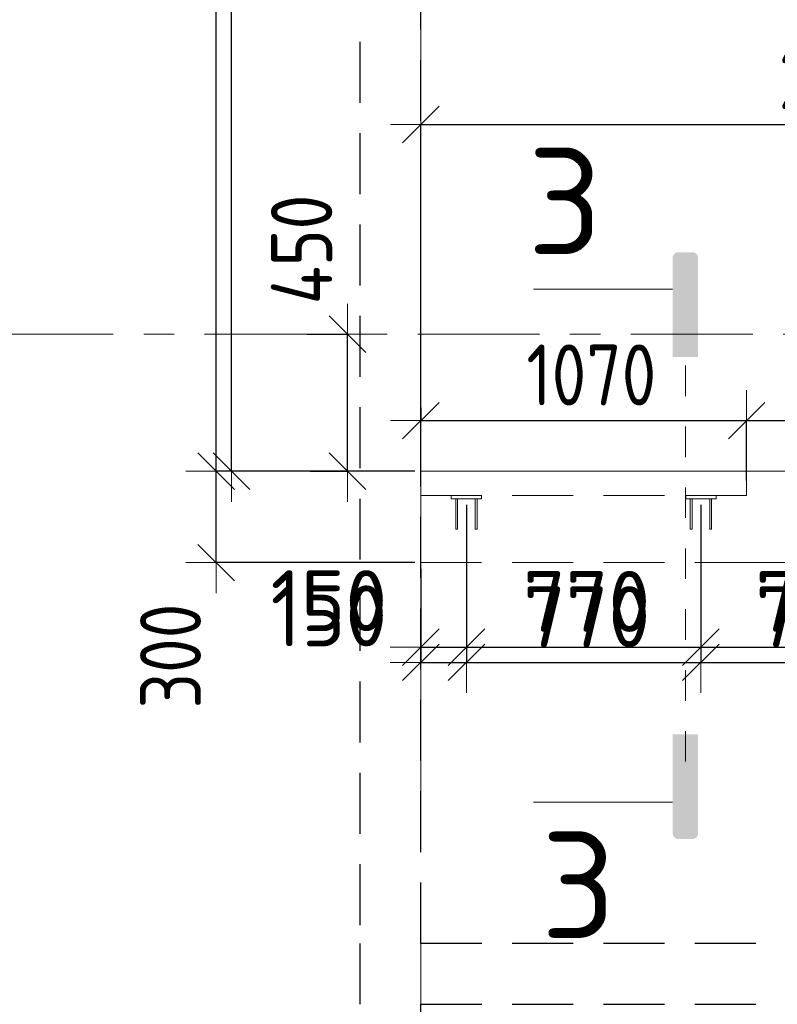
# Model space of a CAD drawing. Header units: metres. Extents: x -38 to 89, y -15 to 21.
# Tile 28 of 129: x 17.76 to 20.25, y 10.6 to 13.83. Entities that reach past the tile are written whole.
import ezdxf

# ---------------------------------------------------------------- set-up
doc = ezdxf.new("R2010")
doc.units = ezdxf.units.M
doc.header["$PDMODE"] = 65
for name, pattern in [('______11', [0.5, 0.4, -0.05, 0, -0.05]), ('______2', [0.27, 0.2, -0.07]), ('______3', [0.5, 0.4, -0.1]), ('______5', [1.1, 0.8, -0.1, 0.1, -0.1]), ('______9', [0.1, 0, -0.1])]:
    doc.linetypes.add(name, pattern=pattern)
for name, color, linetype, lineweight in [('XR$2$Осевая линия (1)', 7, '______5', 13), ('XR$3$Балка (1)', 7, '______3', 13), ('XR$3$Перекрытие (1)', 7, 'Continuous', 35), ('XR$4$Перекрытие_ Сборный элемент', 7, 'Continuous', 35), ('XR$4$Размерная линия (1)', 7, 'Continuous', 13), ('XR$5$Перекрытие_ Сборный элемент', 7, 'Continuous', 35), ('XR$5$Размерная линия (1)', 7, 'Continuous', 13)]:
    doc.layers.add(name, color=color, linetype=linetype, lineweight=lineweight)
doc.layers.add('XR$7$Стена_ бетон несущ.', color=7, linetype='Continuous', lineweight=70, true_color=0xb4b496)
doc.styles.add('ISOCPEUR', font='txt')
doc.dimstyles.new('DIMSTYLE_3', dxfattribs={"dimtxt": 0.2, "dimasz": 0.2, "dimexe": 0, "dimexo": 0, "dimgap": 0.1, "dimtad": 2, "dimdec": 0, "dimlfac": 1000, "dimrnd": 5, "dimzin": 12, "dimdsep": 46, "dimtxsty": 'ISOCPEUR', "dimblk1": 'ALL_ML_STRICH', "dimblk2": 'ALL_ML_STRICH', "dimsah": 1, "dimcen": 0, "dimclrd": 7, "dimclre": 256, "dimclrt": 7, "dimadec": 0, "dimazin": 0, "dimtfac": 1, "dimtdec": 0, "dimtix": 1, "dimtmove": 2, "dimatfit": 3, "dimfxl": 0, "dimtzin": 0, "dimlwd": 0, "dimlwe": -3, "dimarcsym": 0})
doc.dimstyles.new('DIMSTYLE_6', dxfattribs={"dimtxt": 0.2, "dimasz": 0.2, "dimexe": 0, "dimexo": 0, "dimgap": 0.1, "dimtad": 2, "dimdec": 0, "dimlfac": 1000, "dimrnd": 5, "dimzin": 12, "dimdsep": 46, "dimtxsty": 'ISOCPEUR', "dimblk1": 'ALL_ML_STRICH', "dimblk2": 'ALL_ML_STRICH', "dimsah": 1, "dimcen": 0, "dimclrd": 7, "dimclre": 256, "dimclrt": 7, "dimadec": 0, "dimazin": 0, "dimtfac": 1, "dimtdec": 0, "dimtix": 1, "dimtmove": 2, "dimatfit": 3, "dimfxl": 0, "dimtvp": 1.2, "dimtzin": 0, "dimlwd": 0, "dimlwe": -3, "dimarcsym": 0})

# ---------------------------------------------------------------- blocks, each defined once
blk = doc.blocks.new('ALL_ML_STRICH')
at = {"color": 0, "linetype": 'ByBlock', "lineweight": -2}
for p, q in [((0, -0.5), (0, 0.5)), ((-0.3, -0.3), (0.3, 0.3)), ((-1, 0), (0.5, 0))]:
    blk.add_line(p, q, dxfattribs=at)
blk = doc.blocks.new('*D246')
at = {"layer": 'DEFPOINTS', "color": 7, "linetype": 'Continuous', "lineweight": 13, "transparency": 33554687}
for p in [(19.08, 13.4888), (19.08, 12.452), (21.88, 12.3)]:
    blk.add_point(p, dxfattribs=at)
at = {"layer": 'XR$4$Размерная линия (1)', "color": 9, "linetype": 'Continuous', "lineweight": -2, "true_color": 0xc7c7c7, "transparency": 33554687}
for p, q in [((19.08, 12.472), (19.08, 13.4888)), ((21.88, 12.32), (21.88, 13.4888))]:
    blk.add_line(p, q, dxfattribs=at)
at = {"layer": 'XR$4$Размерная линия (1)', "color": 7, "linetype": 'Continuous', "lineweight": -2, "transparency": 33554687}
blk.add_line((19.08, 13.4888), (21.88, 13.4888), dxfattribs=at)
at = {"layer": 'XR$4$Размерная линия (1)', "color": 7, "linetype": 'Continuous', "lineweight": 13, "transparency": 33554687, "xscale": 0.2, "yscale": 0.2, "zscale": 0.2, "rotation": 180}
blk.add_blockref('ALL_ML_STRICH', (19.08, 13.4888), dxfattribs=at)
at = {"layer": 'XR$4$Размерная линия (1)', "color": 7, "linetype": 'Continuous', "lineweight": 13, "transparency": 33554687, "xscale": 0.2, "yscale": 0.2, "zscale": 0.2}
blk.add_blockref('ALL_ML_STRICH', (21.88, 13.4888), dxfattribs=at)
at = {"layer": 'XR$4$Размерная линия (1)', "color": 7, "linetype": 'Continuous', "lineweight": 13, "transparency": 33554687, "insert": (20.4883, 13.6388), "char_height": 0.2, "width": 0.666667, "attachment_point": 5, "style": 'ISOCPEUR'}
blk.add_mtext('\\W0.83;\\A1;{2800}', dxfattribs=at)
blk = doc.blocks.new('*D250')
at = {"layer": 'DEFPOINTS', "color": 7, "linetype": 'Continuous', "lineweight": 13, "transparency": 33554687}
for p in [(19.08, 12.5784), (19.08, 12.5163), (20.15, 12.3)]:
    blk.add_point(p, dxfattribs=at)
at = {"layer": 'XR$4$Размерная линия (1)', "color": 9, "linetype": 'Continuous', "lineweight": -2, "true_color": 0xc7c7c7, "transparency": 33554687}
for p, q in [((19.08, 12.5584), (19.08, 12.5163)), ((20.15, 12.32), (20.15, 12.5163))]:
    blk.add_line(p, q, dxfattribs=at)
at = {"layer": 'XR$4$Размерная линия (1)', "color": 7, "linetype": 'Continuous', "lineweight": -2, "transparency": 33554687}
blk.add_line((19.08, 12.5163), (20.15, 12.5163), dxfattribs=at)
at = {"layer": 'XR$4$Размерная линия (1)', "color": 7, "linetype": 'Continuous', "lineweight": 13, "transparency": 33554687, "xscale": 0.2, "yscale": 0.2, "zscale": 0.2, "rotation": 180}
blk.add_blockref('ALL_ML_STRICH', (19.08, 12.5163), dxfattribs=at)
at = {"layer": 'XR$4$Размерная линия (1)', "color": 7, "linetype": 'Continuous', "lineweight": 13, "transparency": 33554687, "xscale": 0.2, "yscale": 0.2, "zscale": 0.2}
blk.add_blockref('ALL_ML_STRICH', (20.15, 12.5163), dxfattribs=at)
at = {"layer": 'XR$4$Размерная линия (1)', "color": 7, "linetype": 'Continuous', "lineweight": 13, "transparency": 33554687, "insert": (19.64, 12.6663), "char_height": 0.2, "width": 0.666667, "attachment_point": 5, "style": 'ISOCPEUR'}
blk.add_mtext('\\W0.83;\\A1;{1070}', dxfattribs=at)
blk = doc.blocks.new('*D251')
at = {"layer": 'DEFPOINTS', "color": 7, "linetype": 'Continuous', "lineweight": 13, "transparency": 33554687}
for p in [(20.15, 12.5163), (20.15, 12.3), (21.68, 12.3)]:
    blk.add_point(p, dxfattribs=at)
at = {"layer": 'XR$4$Размерная линия (1)', "color": 9, "linetype": 'Continuous', "lineweight": -2, "true_color": 0xc7c7c7, "transparency": 33554687}
for p, q in [((20.15, 12.32), (20.15, 12.5163)), ((21.68, 12.32), (21.68, 12.5163))]:
    blk.add_line(p, q, dxfattribs=at)
at = {"layer": 'XR$4$Размерная линия (1)', "color": 7, "linetype": 'Continuous', "lineweight": -2, "transparency": 33554687}
blk.add_line((20.15, 12.5163), (21.68, 12.5163), dxfattribs=at)
at = {"layer": 'XR$4$Размерная линия (1)', "color": 7, "linetype": 'Continuous', "lineweight": 13, "transparency": 33554687, "xscale": 0.2, "yscale": 0.2, "zscale": 0.2, "rotation": 180}
blk.add_blockref('ALL_ML_STRICH', (20.15, 12.5163), dxfattribs=at)
at = {"layer": 'XR$4$Размерная линия (1)', "color": 7, "linetype": 'Continuous', "lineweight": 13, "transparency": 33554687, "xscale": 0.2, "yscale": 0.2, "zscale": 0.2}
blk.add_blockref('ALL_ML_STRICH', (21.68, 12.5163), dxfattribs=at)
at = {"layer": 'XR$4$Размерная линия (1)', "color": 7, "linetype": 'Continuous', "lineweight": 13, "transparency": 33554687, "insert": (20.94, 12.6663), "char_height": 0.2, "width": 0.666667, "attachment_point": 5, "style": 'ISOCPEUR'}
blk.add_mtext('\\W0.83;\\A1;{1530}', dxfattribs=at)
blk = doc.blocks.new('СЛОЖНЫЙ_ОБЪЕКТ_1')
at = {"layer": 'XR$4$Перекрытие_ Сборный элемент', "color": 7, "linetype": 'Continuous', "lineweight": 13, "transparency": 33554687}
for points in [[(19.1799, 12.26), (19.2799, 12.26), (19.2799, 12.27), (19.1799, 12.27), (19.1799, 12.26)], [(19.1949, 12.26), (19.2009, 12.26), (19.2009, 12.16), (19.1949, 12.16), (19.1949, 12.26)], [(19.2649, 12.26), (19.2589, 12.26), (19.2589, 12.16), (19.2649, 12.16), (19.2649, 12.26)]]:
    blk.add_lwpolyline(points, close=True, dxfattribs=at)
blk = doc.blocks.new('СЛОЖНЫЙ_ОБЪЕКТ_2')
at = {"layer": 'XR$4$Перекрытие_ Сборный элемент', "color": 7, "linetype": 'Continuous', "lineweight": 13, "transparency": 33554687}
for points in [[(19.9499, 12.26), (20.0499, 12.26), (20.0499, 12.27), (19.9499, 12.27), (19.9499, 12.26)], [(19.9649, 12.26), (19.9709, 12.26), (19.9709, 12.16), (19.9649, 12.16), (19.9649, 12.26)], [(20.0349, 12.26), (20.0289, 12.26), (20.0289, 12.16), (20.0349, 12.16), (20.0349, 12.26)]]:
    blk.add_lwpolyline(points, close=True, dxfattribs=at)
blk = doc.blocks.new('*D352')
at = {"layer": 'DEFPOINTS', "color": 7, "linetype": 'Continuous', "lineweight": 13, "transparency": 33554687}
for p in [(18.8806, 16.65), (18.4581, 12.35), (19.0799, 12.35)]:
    blk.add_point(p, dxfattribs=at)
at = {"layer": 'XR$4$Размерная линия (1)', "color": 9, "linetype": 'Continuous', "lineweight": -2, "true_color": 0xc7c7c7, "transparency": 33554687}
for p, q in [((18.8606, 16.65), (18.4581, 16.65)), ((19.0599, 12.35), (18.4581, 12.35))]:
    blk.add_line(p, q, dxfattribs=at)
at = {"layer": 'XR$4$Размерная линия (1)', "color": 7, "linetype": 'Continuous', "lineweight": -2, "transparency": 33554687}
blk.add_line((18.4581, 12.35), (18.4581, 16.65), dxfattribs=at)
at = {"layer": 'XR$4$Размерная линия (1)', "color": 7, "linetype": 'Continuous', "lineweight": 13, "transparency": 33554687, "xscale": 0.2, "yscale": 0.2, "zscale": 0.2}
for p, rotation in [((18.4581, 16.65), 90), ((18.4581, 12.35), 270)]:
    blk.add_blockref('ALL_ML_STRICH', p, dxfattribs=dict(at, rotation=rotation))
at = {"layer": 'XR$4$Размерная линия (1)', "color": 7, "linetype": 'Continuous', "lineweight": 13, "transparency": 33554687, "insert": (18.3081, 14.5), "char_height": 0.2, "width": 0.666667, "attachment_point": 5, "rotation": 90, "style": 'ISOCPEUR'}
blk.add_mtext('\\W0.83;\\A1;{4300}', dxfattribs=at)
blk = doc.blocks.new('*D353')
at = {"layer": 'DEFPOINTS', "color": 7, "linetype": 'Continuous', "lineweight": 13, "transparency": 33554687}
for p in [(18.6868, 12.8), (18.8394, 12.35), (19.08, 12.35)]:
    blk.add_point(p, dxfattribs=at)
at = {"layer": 'XR$4$Размерная линия (1)', "color": 9, "linetype": 'Continuous', "lineweight": -2, "true_color": 0xc7c7c7, "transparency": 33554687}
for p, q in [((18.7068, 12.8), (18.8394, 12.8)), ((19.06, 12.35), (18.8394, 12.35))]:
    blk.add_line(p, q, dxfattribs=at)
at = {"layer": 'XR$4$Размерная линия (1)', "color": 7, "linetype": 'Continuous', "lineweight": -2, "transparency": 33554687}
blk.add_line((18.8394, 12.35), (18.8394, 12.8), dxfattribs=at)
at = {"layer": 'XR$4$Размерная линия (1)', "color": 7, "linetype": 'Continuous', "lineweight": 13, "transparency": 33554687, "xscale": 0.2, "yscale": 0.2, "zscale": 0.2}
for p, rotation in [((18.8394, 12.8), 90), ((18.8394, 12.35), 270)]:
    blk.add_blockref('ALL_ML_STRICH', p, dxfattribs=dict(at, rotation=rotation))
at = {"layer": 'XR$4$Размерная линия (1)', "color": 7, "linetype": 'Continuous', "lineweight": 13, "transparency": 33554687, "insert": (18.6893, 13.0778), "char_height": 0.2, "width": 0.5, "attachment_point": 5, "rotation": 90, "style": 'ISOCPEUR'}
blk.add_mtext('\\W0.83;\\A1;{450}', dxfattribs=at)
blk = doc.blocks.new('*D357')
at = {"layer": 'DEFPOINTS', "color": 7, "linetype": 'Continuous', "lineweight": 13, "transparency": 33554687}
for p in [(19.2299, 12.26), (19.0799, 12.05), (19.0799, 11.7727)]:
    blk.add_point(p, dxfattribs=at)
at = {"layer": 'XR$4$Размерная линия (1)', "color": 9, "linetype": 'Continuous', "lineweight": -2, "true_color": 0xc7c7c7, "transparency": 33554687}
for p, q in [((19.2299, 12.24), (19.2299, 11.7727)), ((19.0799, 12.03), (19.0799, 11.7727))]:
    blk.add_line(p, q, dxfattribs=at)
at = {"layer": 'XR$4$Размерная линия (1)', "color": 7, "linetype": 'Continuous', "lineweight": -2, "transparency": 33554687}
blk.add_line((19.0799, 11.7727), (19.2299, 11.7727), dxfattribs=at)
at = {"layer": 'XR$4$Размерная линия (1)', "color": 7, "linetype": 'Continuous', "lineweight": 13, "transparency": 33554687, "xscale": 0.2, "yscale": 0.2, "zscale": 0.2, "rotation": 180}
blk.add_blockref('ALL_ML_STRICH', (19.0799, 11.7727), dxfattribs=at)
at = {"layer": 'XR$4$Размерная линия (1)', "color": 7, "linetype": 'Continuous', "lineweight": 13, "transparency": 33554687, "xscale": 0.2, "yscale": 0.2, "zscale": 0.2}
blk.add_blockref('ALL_ML_STRICH', (19.2299, 11.7727), dxfattribs=at)
at = {"layer": 'XR$4$Размерная линия (1)', "color": 7, "linetype": 'Continuous', "lineweight": 13, "transparency": 33554687, "insert": (18.7783, 11.9253), "char_height": 0.2, "width": 0.6, "attachment_point": 5, "style": 'ISOCPEUR'}
blk.add_mtext('\\A1;{150}', dxfattribs=at)
blk = doc.blocks.new('*D358')
at = {"layer": 'DEFPOINTS', "color": 7, "linetype": 'Continuous', "lineweight": 13, "transparency": 33554687}
for p in [(19.2299, 12.26), (19.9999, 12.26), (19.2299, 11.7727)]:
    blk.add_point(p, dxfattribs=at)
at = {"layer": 'XR$4$Размерная линия (1)', "color": 9, "linetype": 'Continuous', "lineweight": -2, "true_color": 0xc7c7c7, "transparency": 33554687}
for p, q in [((19.2299, 12.24), (19.2299, 11.7727)), ((19.9999, 12.24), (19.9999, 11.7727))]:
    blk.add_line(p, q, dxfattribs=at)
at = {"layer": 'XR$4$Размерная линия (1)', "color": 7, "linetype": 'Continuous', "lineweight": -2, "transparency": 33554687}
blk.add_line((19.2299, 11.7727), (19.9999, 11.7727), dxfattribs=at)
at = {"layer": 'XR$4$Размерная линия (1)', "color": 7, "linetype": 'Continuous', "lineweight": 13, "transparency": 33554687, "xscale": 0.2, "yscale": 0.2, "zscale": 0.2, "rotation": 180}
blk.add_blockref('ALL_ML_STRICH', (19.2299, 11.7727), dxfattribs=at)
at = {"layer": 'XR$4$Размерная линия (1)', "color": 7, "linetype": 'Continuous', "lineweight": 13, "transparency": 33554687, "xscale": 0.2, "yscale": 0.2, "zscale": 0.2}
blk.add_blockref('ALL_ML_STRICH', (19.9999, 11.7727), dxfattribs=at)
at = {"layer": 'XR$4$Размерная линия (1)', "color": 7, "linetype": 'Continuous', "lineweight": 13, "transparency": 33554687, "insert": (19.6249, 11.9227), "char_height": 0.2, "width": 0.6, "attachment_point": 5, "style": 'ISOCPEUR'}
blk.add_mtext('\\A1;{770}', dxfattribs=at)
blk = doc.blocks.new('*D359')
at = {"layer": 'DEFPOINTS', "color": 7, "linetype": 'Continuous', "lineweight": 13, "transparency": 33554687}
for p in [(19.9999, 12.26), (20.7599, 12.19), (19.9999, 11.7727)]:
    blk.add_point(p, dxfattribs=at)
at = {"layer": 'XR$4$Размерная линия (1)', "color": 9, "linetype": 'Continuous', "lineweight": -2, "true_color": 0xc7c7c7, "transparency": 33554687}
for p, q in [((19.9999, 12.24), (19.9999, 11.7727)), ((20.7599, 12.17), (20.7599, 11.7727))]:
    blk.add_line(p, q, dxfattribs=at)
at = {"layer": 'XR$4$Размерная линия (1)', "color": 7, "linetype": 'Continuous', "lineweight": -2, "transparency": 33554687}
blk.add_line((19.9999, 11.7727), (20.7599, 11.7727), dxfattribs=at)
at = {"layer": 'XR$4$Размерная линия (1)', "color": 7, "linetype": 'Continuous', "lineweight": 13, "transparency": 33554687, "xscale": 0.2, "yscale": 0.2, "zscale": 0.2, "rotation": 180}
blk.add_blockref('ALL_ML_STRICH', (19.9999, 11.7727), dxfattribs=at)
at = {"layer": 'XR$4$Размерная линия (1)', "color": 7, "linetype": 'Continuous', "lineweight": 13, "transparency": 33554687, "xscale": 0.2, "yscale": 0.2, "zscale": 0.2}
blk.add_blockref('ALL_ML_STRICH', (20.7599, 11.7727), dxfattribs=at)
at = {"layer": 'XR$4$Размерная линия (1)', "color": 7, "linetype": 'Continuous', "lineweight": 13, "transparency": 33554687, "insert": (20.3899, 11.9227), "char_height": 0.2, "width": 0.6, "attachment_point": 5, "style": 'ISOCPEUR'}
blk.add_mtext('\\A1;{760}', dxfattribs=at)
blk = doc.blocks.new('*D571')
at = {"layer": 'DEFPOINTS', "color": 7, "linetype": 'Continuous', "lineweight": 13, "transparency": 33554687}
for p in [(19.08, 13.4888), (19.08, 12.452), (21.88, 12.3)]:
    blk.add_point(p, dxfattribs=at)
at = {"layer": 'XR$5$Размерная линия (1)', "color": 9, "linetype": 'Continuous', "lineweight": -2, "true_color": 0xc7c7c7, "transparency": 33554687}
for p, q in [((19.08, 12.472), (19.08, 13.4888)), ((21.88, 12.32), (21.88, 13.4888))]:
    blk.add_line(p, q, dxfattribs=at)
at = {"layer": 'XR$5$Размерная линия (1)', "color": 7, "linetype": 'Continuous', "lineweight": -2, "transparency": 33554687}
blk.add_line((19.08, 13.4888), (21.88, 13.4888), dxfattribs=at)
at = {"layer": 'XR$5$Размерная линия (1)', "color": 7, "linetype": 'Continuous', "lineweight": 13, "transparency": 33554687, "xscale": 0.2, "yscale": 0.2, "zscale": 0.2, "rotation": 180}
blk.add_blockref('ALL_ML_STRICH', (19.08, 13.4888), dxfattribs=at)
at = {"layer": 'XR$5$Размерная линия (1)', "color": 7, "linetype": 'Continuous', "lineweight": 13, "transparency": 33554687, "xscale": 0.2, "yscale": 0.2, "zscale": 0.2}
blk.add_blockref('ALL_ML_STRICH', (21.88, 13.4888), dxfattribs=at)
at = {"layer": 'XR$5$Размерная линия (1)', "color": 7, "linetype": 'Continuous', "lineweight": 13, "transparency": 33554687, "insert": (20.4883, 13.6388), "char_height": 0.2, "width": 0.666667, "attachment_point": 5, "style": 'ISOCPEUR'}
blk.add_mtext('\\W0.83;\\A1;{2800}', dxfattribs=at)
blk = doc.blocks.new('*D697')
at = {"layer": 'DEFPOINTS', "color": 7, "linetype": 'Continuous', "lineweight": 13, "transparency": 33554687}
for p in [(18.6868, 12.8), (18.6955, 12.3501), (18.8394, 12.3501)]:
    blk.add_point(p, dxfattribs=at)
at = {"layer": 'XR$5$Размерная линия (1)', "color": 9, "linetype": 'Continuous', "lineweight": -2, "true_color": 0xc7c7c7, "transparency": 33554687}
for p, q in [((18.7068, 12.8), (18.8394, 12.8)), ((18.7155, 12.3501), (18.8394, 12.3501))]:
    blk.add_line(p, q, dxfattribs=at)
at = {"layer": 'XR$5$Размерная линия (1)', "color": 7, "linetype": 'Continuous', "lineweight": -2, "transparency": 33554687}
blk.add_line((18.8394, 12.3501), (18.8394, 12.8), dxfattribs=at)
at = {"layer": 'XR$5$Размерная линия (1)', "color": 7, "linetype": 'Continuous', "lineweight": 13, "transparency": 33554687, "xscale": 0.2, "yscale": 0.2, "zscale": 0.2}
for p, rotation in [((18.8394, 12.8), 90), ((18.8394, 12.3501), 270)]:
    blk.add_blockref('ALL_ML_STRICH', p, dxfattribs=dict(at, rotation=rotation))
at = {"layer": 'XR$5$Размерная линия (1)', "color": 7, "linetype": 'Continuous', "lineweight": 13, "transparency": 33554687, "insert": (18.688, 13.0786), "char_height": 0.2, "width": 0.5, "attachment_point": 5, "rotation": 90, "style": 'ISOCPEUR'}
blk.add_mtext('\\W0.83;\\A1;{450}', dxfattribs=at)
blk = doc.blocks.new('СЛОЖНЫЙ_ОБЪЕКТ_5')
at = {"layer": 'XR$5$Перекрытие_ Сборный элемент', "color": 7, "linetype": 'Continuous', "lineweight": 13, "transparency": 33554687}
for points in [[(19.1799, 12.26), (19.2799, 12.26), (19.2799, 12.27), (19.1799, 12.27), (19.1799, 12.26)], [(19.1949, 12.26), (19.2009, 12.26), (19.2009, 12.16), (19.1949, 12.16), (19.1949, 12.26)], [(19.2649, 12.26), (19.2589, 12.26), (19.2589, 12.16), (19.2649, 12.16), (19.2649, 12.26)]]:
    blk.add_lwpolyline(points, close=True, dxfattribs=at)
blk = doc.blocks.new('СЛОЖНЫЙ_ОБЪЕКТ_6')
at = {"layer": 'XR$5$Перекрытие_ Сборный элемент', "color": 7, "linetype": 'Continuous', "lineweight": 13, "transparency": 33554687}
for points in [[(19.9499, 12.26), (20.0499, 12.26), (20.0499, 12.27), (19.9499, 12.27), (19.9499, 12.26)], [(19.9649, 12.26), (19.9709, 12.26), (19.9709, 12.16), (19.9649, 12.16), (19.9649, 12.26)], [(20.0349, 12.26), (20.0289, 12.26), (20.0289, 12.16), (20.0349, 12.16), (20.0349, 12.26)]]:
    blk.add_lwpolyline(points, close=True, dxfattribs=at)
blk = doc.blocks.new('*D731')
at = {"layer": 'DEFPOINTS', "color": 7, "linetype": 'Continuous', "lineweight": 13, "transparency": 33554687}
for p in [(19.08, 12.5784), (19.08, 12.5163), (20.15, 12.3)]:
    blk.add_point(p, dxfattribs=at)
at = {"layer": 'XR$5$Размерная линия (1)', "color": 9, "linetype": 'Continuous', "lineweight": -2, "true_color": 0xc7c7c7, "transparency": 33554687}
for p, q in [((19.08, 12.5584), (19.08, 12.5163)), ((20.15, 12.32), (20.15, 12.5163))]:
    blk.add_line(p, q, dxfattribs=at)
at = {"layer": 'XR$5$Размерная линия (1)', "color": 7, "linetype": 'Continuous', "lineweight": -2, "transparency": 33554687}
blk.add_line((19.08, 12.5163), (20.15, 12.5163), dxfattribs=at)
at = {"layer": 'XR$5$Размерная линия (1)', "color": 7, "linetype": 'Continuous', "lineweight": 13, "transparency": 33554687, "xscale": 0.2, "yscale": 0.2, "zscale": 0.2, "rotation": 180}
blk.add_blockref('ALL_ML_STRICH', (19.08, 12.5163), dxfattribs=at)
at = {"layer": 'XR$5$Размерная линия (1)', "color": 7, "linetype": 'Continuous', "lineweight": 13, "transparency": 33554687, "xscale": 0.2, "yscale": 0.2, "zscale": 0.2}
blk.add_blockref('ALL_ML_STRICH', (20.15, 12.5163), dxfattribs=at)
at = {"layer": 'XR$5$Размерная линия (1)', "color": 7, "linetype": 'Continuous', "lineweight": 13, "transparency": 33554687, "insert": (19.64, 12.6663), "char_height": 0.2, "width": 0.666667, "attachment_point": 5, "style": 'ISOCPEUR'}
blk.add_mtext('\\W0.83;\\A1;{1070}', dxfattribs=at)
blk = doc.blocks.new('*D732')
at = {"layer": 'DEFPOINTS', "color": 7, "linetype": 'Continuous', "lineweight": 13, "transparency": 33554687}
for p in [(20.15, 12.5163), (20.15, 12.3), (21.68, 12.3)]:
    blk.add_point(p, dxfattribs=at)
at = {"layer": 'XR$5$Размерная линия (1)', "color": 9, "linetype": 'Continuous', "lineweight": -2, "true_color": 0xc7c7c7, "transparency": 33554687}
for p, q in [((20.15, 12.32), (20.15, 12.5163)), ((21.68, 12.32), (21.68, 12.5163))]:
    blk.add_line(p, q, dxfattribs=at)
at = {"layer": 'XR$5$Размерная линия (1)', "color": 7, "linetype": 'Continuous', "lineweight": -2, "transparency": 33554687}
blk.add_line((20.15, 12.5163), (21.68, 12.5163), dxfattribs=at)
at = {"layer": 'XR$5$Размерная линия (1)', "color": 7, "linetype": 'Continuous', "lineweight": 13, "transparency": 33554687, "xscale": 0.2, "yscale": 0.2, "zscale": 0.2, "rotation": 180}
blk.add_blockref('ALL_ML_STRICH', (20.15, 12.5163), dxfattribs=at)
at = {"layer": 'XR$5$Размерная линия (1)', "color": 7, "linetype": 'Continuous', "lineweight": 13, "transparency": 33554687, "xscale": 0.2, "yscale": 0.2, "zscale": 0.2}
blk.add_blockref('ALL_ML_STRICH', (21.68, 12.5163), dxfattribs=at)
at = {"layer": 'XR$5$Размерная линия (1)', "color": 7, "linetype": 'Continuous', "lineweight": 13, "transparency": 33554687, "insert": (20.94, 12.6663), "char_height": 0.2, "width": 0.666667, "attachment_point": 5, "style": 'ISOCPEUR'}
blk.add_mtext('\\W0.83;\\A1;{1530}', dxfattribs=at)
blk = doc.blocks.new('*D734')
at = {"layer": 'DEFPOINTS', "color": 7, "linetype": 'Continuous', "lineweight": 13, "transparency": 33554687}
for p in [(19.2299, 12.26), (19.0799, 12.05), (19.0799, 11.7227)]:
    blk.add_point(p, dxfattribs=at)
at = {"layer": 'XR$5$Размерная линия (1)', "color": 9, "linetype": 'Continuous', "lineweight": -2, "true_color": 0xc7c7c7, "transparency": 33554687}
for p, q in [((19.2299, 12.24), (19.2299, 11.7227)), ((19.0799, 12.03), (19.0799, 11.7227))]:
    blk.add_line(p, q, dxfattribs=at)
at = {"layer": 'XR$5$Размерная линия (1)', "color": 7, "linetype": 'Continuous', "lineweight": -2, "transparency": 33554687}
blk.add_line((19.0799, 11.7227), (19.2299, 11.7227), dxfattribs=at)
at = {"layer": 'XR$5$Размерная линия (1)', "color": 7, "linetype": 'Continuous', "lineweight": 13, "transparency": 33554687, "xscale": 0.2, "yscale": 0.2, "zscale": 0.2, "rotation": 180}
blk.add_blockref('ALL_ML_STRICH', (19.0799, 11.7227), dxfattribs=at)
at = {"layer": 'XR$5$Размерная линия (1)', "color": 7, "linetype": 'Continuous', "lineweight": 13, "transparency": 33554687, "xscale": 0.2, "yscale": 0.2, "zscale": 0.2}
blk.add_blockref('ALL_ML_STRICH', (19.2299, 11.7227), dxfattribs=at)
at = {"layer": 'XR$5$Размерная линия (1)', "color": 7, "linetype": 'Continuous', "lineweight": 13, "transparency": 33554687, "insert": (18.7783, 11.8753), "char_height": 0.2, "width": 0.6, "attachment_point": 5, "style": 'ISOCPEUR'}
blk.add_mtext('\\A1;{150}', dxfattribs=at)
blk = doc.blocks.new('*D735')
at = {"layer": 'DEFPOINTS', "color": 7, "linetype": 'Continuous', "lineweight": 13, "transparency": 33554687}
for p in [(19.2299, 12.26), (19.9999, 12.26), (19.2299, 11.7227)]:
    blk.add_point(p, dxfattribs=at)
at = {"layer": 'XR$5$Размерная линия (1)', "color": 9, "linetype": 'Continuous', "lineweight": -2, "true_color": 0xc7c7c7, "transparency": 33554687}
for p, q in [((19.2299, 12.24), (19.2299, 11.7227)), ((19.9999, 12.24), (19.9999, 11.7227))]:
    blk.add_line(p, q, dxfattribs=at)
at = {"layer": 'XR$5$Размерная линия (1)', "color": 7, "linetype": 'Continuous', "lineweight": -2, "transparency": 33554687}
blk.add_line((19.2299, 11.7227), (19.9999, 11.7227), dxfattribs=at)
at = {"layer": 'XR$5$Размерная линия (1)', "color": 7, "linetype": 'Continuous', "lineweight": 13, "transparency": 33554687, "xscale": 0.2, "yscale": 0.2, "zscale": 0.2, "rotation": 180}
blk.add_blockref('ALL_ML_STRICH', (19.2299, 11.7227), dxfattribs=at)
at = {"layer": 'XR$5$Размерная линия (1)', "color": 7, "linetype": 'Continuous', "lineweight": 13, "transparency": 33554687, "xscale": 0.2, "yscale": 0.2, "zscale": 0.2}
blk.add_blockref('ALL_ML_STRICH', (19.9999, 11.7227), dxfattribs=at)
at = {"layer": 'XR$5$Размерная линия (1)', "color": 7, "linetype": 'Continuous', "lineweight": 13, "transparency": 33554687, "insert": (19.6249, 11.8727), "char_height": 0.2, "width": 0.6, "attachment_point": 5, "style": 'ISOCPEUR'}
blk.add_mtext('\\A1;{770}', dxfattribs=at)
blk = doc.blocks.new('*D736')
at = {"layer": 'DEFPOINTS', "color": 7, "linetype": 'Continuous', "lineweight": 13, "transparency": 33554687}
for p in [(19.9999, 12.26), (20.7599, 12.19), (19.9999, 11.7227)]:
    blk.add_point(p, dxfattribs=at)
at = {"layer": 'XR$5$Размерная линия (1)', "color": 9, "linetype": 'Continuous', "lineweight": -2, "true_color": 0xc7c7c7, "transparency": 33554687}
for p, q in [((19.9999, 12.24), (19.9999, 11.7227)), ((20.7599, 12.17), (20.7599, 11.7227))]:
    blk.add_line(p, q, dxfattribs=at)
at = {"layer": 'XR$5$Размерная линия (1)', "color": 7, "linetype": 'Continuous', "lineweight": -2, "transparency": 33554687}
blk.add_line((19.9999, 11.7227), (20.7599, 11.7227), dxfattribs=at)
at = {"layer": 'XR$5$Размерная линия (1)', "color": 7, "linetype": 'Continuous', "lineweight": 13, "transparency": 33554687, "xscale": 0.2, "yscale": 0.2, "zscale": 0.2, "rotation": 180}
blk.add_blockref('ALL_ML_STRICH', (19.9999, 11.7227), dxfattribs=at)
at = {"layer": 'XR$5$Размерная линия (1)', "color": 7, "linetype": 'Continuous', "lineweight": 13, "transparency": 33554687, "xscale": 0.2, "yscale": 0.2, "zscale": 0.2}
blk.add_blockref('ALL_ML_STRICH', (20.7599, 11.7227), dxfattribs=at)
at = {"layer": 'XR$5$Размерная линия (1)', "color": 7, "linetype": 'Continuous', "lineweight": 13, "transparency": 33554687, "insert": (20.3899, 11.8727), "char_height": 0.2, "width": 0.6, "attachment_point": 5, "style": 'ISOCPEUR'}
blk.add_mtext('\\A1;{760}', dxfattribs=at)
blk = doc.blocks.new('*D738')
at = {"layer": 'DEFPOINTS', "color": 7, "linetype": 'Continuous', "lineweight": 13, "transparency": 33554687}
for p in [(19.08, 12.3501), (18.4081, 12.05), (19.0799, 12.05)]:
    blk.add_point(p, dxfattribs=at)
at = {"layer": 'XR$5$Размерная линия (1)', "color": 9, "linetype": 'Continuous', "lineweight": -2, "true_color": 0xc7c7c7, "transparency": 33554687}
for p, q in [((19.06, 12.3501), (18.4081, 12.3501)), ((19.0599, 12.05), (18.4081, 12.05))]:
    blk.add_line(p, q, dxfattribs=at)
at = {"layer": 'XR$5$Размерная линия (1)', "color": 7, "linetype": 'Continuous', "lineweight": -2, "transparency": 33554687}
blk.add_line((18.4081, 12.05), (18.4081, 12.3501), dxfattribs=at)
at = {"layer": 'XR$5$Размерная линия (1)', "color": 7, "linetype": 'Continuous', "lineweight": 13, "transparency": 33554687, "xscale": 0.2, "yscale": 0.2, "zscale": 0.2}
for p, rotation in [((18.4081, 12.3501), 90), ((18.4081, 12.05), 270)]:
    blk.add_blockref('ALL_ML_STRICH', p, dxfattribs=dict(at, rotation=rotation))
at = {"layer": 'XR$5$Размерная линия (1)', "color": 7, "linetype": 'Continuous', "lineweight": 13, "transparency": 33554687, "insert": (18.2581, 11.7434), "char_height": 0.2, "width": 0.5, "attachment_point": 5, "rotation": 90, "style": 'ISOCPEUR'}
blk.add_mtext('\\W0.83;\\A1;{300}', dxfattribs=at)
blk = doc.blocks.new('*D739')
at = {"layer": 'DEFPOINTS', "color": 7, "linetype": 'Continuous', "lineweight": 13, "transparency": 33554687}
for p in [(18.8806, 16.65), (18.4081, 12.3501), (19.08, 12.3501)]:
    blk.add_point(p, dxfattribs=at)
at = {"layer": 'XR$5$Размерная линия (1)', "color": 9, "linetype": 'Continuous', "lineweight": -2, "true_color": 0xc7c7c7, "transparency": 33554687}
for p, q in [((18.8606, 16.65), (18.4081, 16.65)), ((19.06, 12.3501), (18.4081, 12.3501))]:
    blk.add_line(p, q, dxfattribs=at)
at = {"layer": 'XR$5$Размерная линия (1)', "color": 7, "linetype": 'Continuous', "lineweight": -2, "transparency": 33554687}
blk.add_line((18.4081, 12.3501), (18.4081, 16.65), dxfattribs=at)
at = {"layer": 'XR$5$Размерная линия (1)', "color": 7, "linetype": 'Continuous', "lineweight": 13, "transparency": 33554687, "xscale": 0.2, "yscale": 0.2, "zscale": 0.2}
for p, rotation in [((18.4081, 16.65), 90), ((18.4081, 12.3501), 270)]:
    blk.add_blockref('ALL_ML_STRICH', p, dxfattribs=dict(at, rotation=rotation))
at = {"layer": 'XR$5$Размерная линия (1)', "color": 7, "linetype": 'Continuous', "lineweight": 13, "transparency": 33554687, "insert": (18.2581, 14.5), "char_height": 0.2, "width": 0.666667, "attachment_point": 5, "rotation": 90, "style": 'ISOCPEUR'}
blk.add_mtext('\\W0.83;\\A1;{4300}', dxfattribs=at)

msp = doc.modelspace()

# ---------------------------------------------------------------- hatches: boundary and pattern name
at = {"linetype": 'Continuous', "lineweight": 25, "true_color": 0x000000, "transparency": 33554687}
for points in [[(19.9073, 13.0523), (19.9071, 13.0497), (19.9071, 12.7248), (19.9907, 12.7248), (19.9907, 13.0497), (19.9905, 13.0523), (19.99, 13.0548), (19.9892, 13.0572), (19.9881, 13.0595), (19.9867, 13.0616), (19.985, 13.0636), (19.9831, 13.0652), (19.9809, 13.0667), (19.9786, 13.0678), (19.9762, 13.0686), (19.9737, 13.0691), (19.9712, 13.0693), (19.9266, 13.0693), (19.9241, 13.0691), (19.9216, 13.0686), (19.9192, 13.0678), (19.9169, 13.0667), (19.9147, 13.0652), (19.9128, 13.0636), (19.9111, 13.0616), (19.9097, 13.0595), (19.9086, 13.0572), (19.9078, 13.0548)], [(19.9073, 13.0523), (19.9071, 13.0497), (19.9071, 12.7248), (19.9907, 12.7248), (19.9907, 13.0497), (19.9905, 13.0523), (19.99, 13.0548), (19.9892, 13.0572), (19.9881, 13.0595), (19.9867, 13.0616), (19.985, 13.0636), (19.9831, 13.0652), (19.9809, 13.0667), (19.9786, 13.0678), (19.9762, 13.0686), (19.9737, 13.0691), (19.9712, 13.0693), (19.9266, 13.0693), (19.9241, 13.0691), (19.9216, 13.0686), (19.9192, 13.0678), (19.9169, 13.0667), (19.9147, 13.0652), (19.9128, 13.0636), (19.9111, 13.0616), (19.9097, 13.0595), (19.9086, 13.0572), (19.9078, 13.0548)], [(19.9073, 11.1593), (19.9078, 11.1568), (19.9086, 11.1544), (19.9097, 11.1521), (19.9111, 11.15), (19.9128, 11.148), (19.9147, 11.1464), (19.9169, 11.1449), (19.9192, 11.1438), (19.9216, 11.143), (19.9241, 11.1425), (19.9266, 11.1423), (19.9712, 11.1423), (19.9737, 11.1425), (19.9762, 11.143), (19.9786, 11.1438), (19.9809, 11.1449), (19.9831, 11.1464), (19.985, 11.148), (19.9867, 11.15), (19.9881, 11.1521), (19.9892, 11.1544), (19.99, 11.1568), (19.9905, 11.1593), (19.9907, 11.1619), (19.9907, 11.4868), (19.9071, 11.4868), (19.9071, 11.1619)], [(19.9073, 11.1593), (19.9078, 11.1568), (19.9086, 11.1544), (19.9097, 11.1521), (19.9111, 11.15), (19.9128, 11.148), (19.9147, 11.1464), (19.9169, 11.1449), (19.9192, 11.1438), (19.9216, 11.143), (19.9241, 11.1425), (19.9266, 11.1423), (19.9712, 11.1423), (19.9737, 11.1425), (19.9762, 11.143), (19.9786, 11.1438), (19.9809, 11.1449), (19.9831, 11.1464), (19.985, 11.148), (19.9867, 11.15), (19.9881, 11.1521), (19.9892, 11.1544), (19.99, 11.1568), (19.9905, 11.1593), (19.9907, 11.1619), (19.9907, 11.4868), (19.9071, 11.4868), (19.9071, 11.1619)]]:
    msp.add_hatch(color=18, dxfattribs=at).paths.add_polyline_path(points)

# ---------------------------------------------------------------- linework, layer by layer
at = {"color": 7, "linetype": 'Continuous', "lineweight": 13, "transparency": 33554687}
for p, q in [((19.9071, 12.9478), (19.4504, 12.9478)), ((19.9071, 12.9478), (19.4504, 12.9478)), ((20.15, 12.35), (19.08, 12.35)), ((19.9071, 11.2638), (19.4504, 11.2638)), ((19.9071, 11.2638), (19.4504, 11.2638))]:
    msp.add_line(p, q, dxfattribs=at)
at = {"color": 7, "linetype": '______9', "lineweight": 13, "transparency": 33554687}
msp.add_line((19.9489, 11.3968), (19.9489, 12.7248), dxfattribs=at)
msp.add_line((19.9489, 11.3968), (19.9489, 12.7248), dxfattribs=at)
at = {"layer": 'XR$2$Осевая линия (1)', "color": 253, "linetype": '______11', "lineweight": 13, "true_color": 0xa0a0a0, "transparency": 33554687}
for p, q in [((19.08, 7.6), (19.08, 19.78)), ((-2.63, 12.8), (62.6, 12.8))]:
    msp.add_line(p, q, dxfattribs=at)
at = {"layer": 'XR$3$Балка (1)', "color": 7, "linetype": '______2', "lineweight": 13, "transparency": 33554687}
for p, q in [((20.1499, 12.35), (19.0799, 12.35)), ((19.0799, 12.35), (19.0799, 12.27)), ((21.6799, 12.35), (20.1499, 12.35)), ((20.1499, 12.35), (20.1499, 12.27)), ((19.0799, 12.27), (20.1499, 12.27)), ((19.0799, 12.27), (19.0799, 12.05)), ((19.0799, 12.05), (20.1499, 12.05)), ((20.1499, 12.05), (21.6799, 12.05))]:
    msp.add_line(p, q, dxfattribs=at)
at = {"layer": 'XR$3$Перекрытие (1)', "color": 7, "linetype": 'Continuous', "lineweight": 13, "transparency": 33554687}
for p, q in [((19.08, 16.65), (19.08, 12.3501)), ((19.08, 12.3501), (21.88, 12.35))]:
    msp.add_line(p, q, dxfattribs=at)
at = {"layer": 'XR$7$Стена_ бетон несущ.', "color": 253, "linetype": '______2', "lineweight": -3, "true_color": 0xa0a0a0, "transparency": 33554687}
for p, q in [((19.08, 10.8), (19.08, 15.05)), ((18.88, 14.06), (18.88, 10.8)), ((18.88, 10.8), (18.88, 9.69)), ((19.18, 10.8), (19.08, 10.8)), ((21.68, 10.8), (19.18, 10.8)), ((19.08, 10.6), (21.76, 10.6)), ((19.08, 9), (19.08, 10.6))]:
    msp.add_line(p, q, dxfattribs=at)

# ---------------------------------------------------------------- block references
at = {"layer": 'XR$4$Перекрытие_ Сборный элемент', "color": 7, "linetype": 'Continuous', "lineweight": 13, "transparency": 33554687}
for name in ['СЛОЖНЫЙ_ОБЪЕКТ_1', 'СЛОЖНЫЙ_ОБЪЕКТ_2']:
    msp.add_blockref(name, (0, 0), dxfattribs=at)
at = {"layer": 'XR$5$Перекрытие_ Сборный элемент', "color": 7, "linetype": 'Continuous', "lineweight": 13, "transparency": 33554687}
for name in ['СЛОЖНЫЙ_ОБЪЕКТ_5', 'СЛОЖНЫЙ_ОБЪЕКТ_6']:
    msp.add_blockref(name, (0, 0), dxfattribs=at)

# ---------------------------------------------------------------- texts
at = {"color": 7, "linetype": 'Continuous', "lineweight": 13, "transparency": 33554687, "char_height": 0.35, "width": 0.381111, "attachment_point": 5, "style": 'ISOCPEUR'}
for insert in [(19.553, 13.2368), (19.553, 13.2368), (19.5974, 10.9916), (19.5974, 10.9916)]:
    msp.add_mtext('\\A1;{\\fISOCPEUR|i0|b0;\\H0.350000;\\W1.000000;\\C7;3}\\P', dxfattribs=dict(at, insert=insert))

# ---------------------------------------------------------------- dimensions: what is measured, and where the dimension line sits
at = {"layer": 'XR$4$Размерная линия (1)', "color": 7, "linetype": 'Continuous', "lineweight": 13, "transparency": 33554687}
for base, p1, p2, dimstyle, picture, middle in [((18.4581, 16.65), (19.0599, 12.35), (18.8606, 16.65), 'DIMSTYLE_3', '*D352', (18.3081, 14.5)), ((18.8394, 12.8), (19.06, 12.35), (18.7068, 12.8), 'DIMSTYLE_6', '*D353', (18.6893, 13.0778))]:
    dim = msp.add_linear_dim(base=base, p1=p1, p2=p2, angle=90, dimstyle=dimstyle, override={"dimpost": '<>', "dimclrd": 7, "dimclre": 9, "dimclrt": 7, "dimlwd": 0, "dimlwe": 65533}, dxfattribs=at)
    dim.commit()
    dim.dimension.update_dxf_attribs({"geometry": picture, "text_midpoint": middle, "dimtype": 160})
for base, p1, p2, dimstyle, picture, middle in [((21.88, 13.4888), (19.08, 12.472), (21.88, 12.32), 'DIMSTYLE_3', '*D246', (20.4883, 13.6388)), ((20.15, 12.5163), (19.08, 12.5584), (20.15, 12.32), 'DIMSTYLE_3', '*D250', (19.64, 12.6663)), ((21.68, 12.5163), (20.15, 12.32), (21.68, 12.32), 'DIMSTYLE_3', '*D251', (20.94, 12.6663)), ((19.2299, 11.7727), (19.0799, 12.03), (19.2299, 12.24), 'DIMSTYLE_6', '*D357', (18.7783, 11.9253)), ((19.9999, 11.7727), (19.2299, 12.24), (19.9999, 12.24), 'DIMSTYLE_3', '*D358', (19.6249, 11.9227)), ((20.7599, 11.7727), (19.9999, 12.24), (20.7599, 12.17), 'DIMSTYLE_3', '*D359', (20.3899, 11.9227))]:
    dim = msp.add_linear_dim(base=base, p1=p1, p2=p2, dimstyle=dimstyle, override={"dimpost": '<>', "dimclrd": 7, "dimclre": 9, "dimclrt": 7, "dimlwd": 0, "dimlwe": 65533}, dxfattribs=at)
    dim.commit()
    dim.dimension.update_dxf_attribs({"geometry": picture, "text_midpoint": middle, "dimtype": 160})
at = {"layer": 'XR$5$Размерная линия (1)', "color": 7, "linetype": 'Continuous', "lineweight": 13, "transparency": 33554687}
for base, p1, p2, dimstyle, picture, middle in [((18.4081, 16.65), (19.06, 12.3501), (18.8606, 16.65), 'DIMSTYLE_3', '*D739', (18.2581, 14.5)), ((18.8394, 12.8), (18.7155, 12.3501), (18.7068, 12.8), 'DIMSTYLE_6', '*D697', (18.688, 13.0786)), ((18.4081, 12.3501), (19.0599, 12.05), (19.06, 12.3501), 'DIMSTYLE_6', '*D738', (18.2581, 11.7434))]:
    dim = msp.add_linear_dim(base=base, p1=p1, p2=p2, angle=90, dimstyle=dimstyle, override={"dimpost": '<>', "dimclrd": 7, "dimclre": 9, "dimclrt": 7, "dimlwd": 0, "dimlwe": 65533}, dxfattribs=at)
    dim.commit()
    dim.dimension.update_dxf_attribs({"geometry": picture, "text_midpoint": middle, "dimtype": 160})
for base, p1, p2, dimstyle, picture, middle in [((21.88, 13.4888), (19.08, 12.472), (21.88, 12.32), 'DIMSTYLE_3', '*D571', (20.4883, 13.6388)), ((20.15, 12.5163), (19.08, 12.5584), (20.15, 12.32), 'DIMSTYLE_3', '*D731', (19.64, 12.6663)), ((21.68, 12.5163), (20.15, 12.32), (21.68, 12.32), 'DIMSTYLE_3', '*D732', (20.94, 12.6663)), ((19.2299, 11.7227), (19.0799, 12.03), (19.2299, 12.24), 'DIMSTYLE_6', '*D734', (18.7783, 11.8753)), ((19.9999, 11.7227), (19.2299, 12.24), (19.9999, 12.24), 'DIMSTYLE_3', '*D735', (19.6249, 11.8727)), ((20.7599, 11.7227), (19.9999, 12.24), (20.7599, 12.17), 'DIMSTYLE_3', '*D736', (20.3899, 11.8727))]:
    dim = msp.add_linear_dim(base=base, p1=p1, p2=p2, dimstyle=dimstyle, override={"dimpost": '<>', "dimclrd": 7, "dimclre": 9, "dimclrt": 7, "dimlwd": 0, "dimlwe": 65533}, dxfattribs=at)
    dim.commit()
    dim.dimension.update_dxf_attribs({"geometry": picture, "text_midpoint": middle, "dimtype": 160})

doc.saveas('drawing.dxf')
